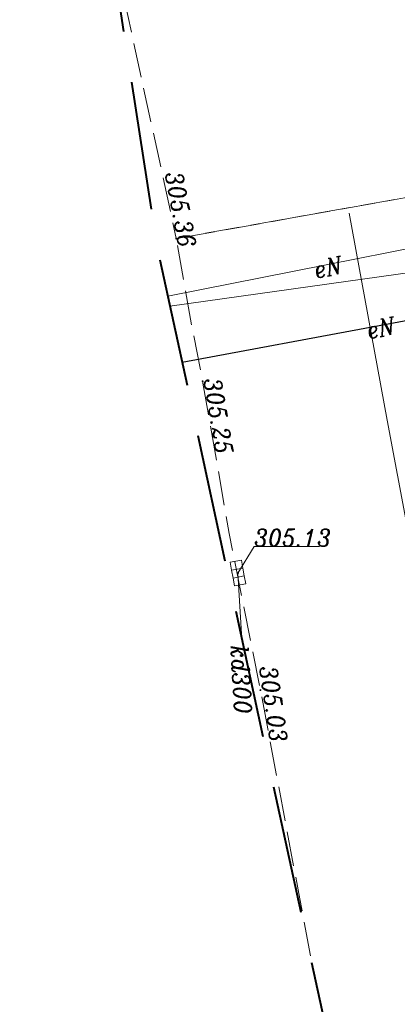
# Model space of a CAD drawing. Extents: x 779 to 3668, y -1329 to 9570.
# Tile 34 of 106: x 2208 to 2225, y -688 to -645. Entities that reach past the tile are written whole.
import ezdxf

# ---------------------------------------------------------------- set-up
doc = ezdxf.new("R2010")
doc.units = 0
for name, pattern in [('1.5_0.5', [2, 1.5, -0.5]), ('CIĄGłA', [0]), ('DGN Style 3', [7.83309, 5.595065, -2.238026])]:
    doc.linetypes.add(name, pattern=pattern)
for name, color, linetype, lineweight in [('_a_obiekty', 250, 'Continuous', 30), ('bariera drogowa ochronna (linia)', 7, 'Continuous', 0), ('jezdnia (powierzchnia)', 7, 'Continuous', 0), ('kanał technologiczny (linia)', 7, 'Continuous', 0), ('kratka ściekowa (punkt)-SK', 7, 'Continuous', 0), ('przewód elektroenergetyczny (linia)-SEPOD', 7, 'Continuous', 0), ('przewód elektroenergetyczny (linia)-SEPOD-Atr1', 7, 'Continuous', 0), ('przewód kanalizacyjny (linia)-SK', 7, 'Continuous', 0), ('przewód kanalizacyjny (linia)-SK-Atr1', 7, 'Continuous', 0), ('punkt o określonej wysokości (sieć kanalizacyjna)-SK', 7, 'Continuous', 0), ('punkt o określonej wysokości (sieć kanalizacyjna)-SK-Atr2', 7, 'Continuous', 0), ('punkt wysokościowy sztuczny', 7, 'Continuous', 0), ('punkt wysokościowy sztuczny-Atr2', 7, 'Continuous', 0), ('rura ochronna - przewód elektroenergetyczny (linia)-SE', 7, 'Continuous', 0), ('Zakres', 7, 'Continuous', 0)]:
    doc.layers.add(name, color=color, linetype=linetype, lineweight=lineweight)
doc.styles.get("Standard").update_dxf_attribs({"font": 'arial.ttf'})
doc.linetypes.add('KTOK01-500', pattern='A,1.75,[13,dgnlstyle-rozp_2013.shx,S=0.002778,R=0,X=0,Y=0],1.75', length=3.5)

# ---------------------------------------------------------------- blocks, each defined once
blk = doc.blocks.new('PW02')
at = {"linetype": 'Continuous', "lineweight": 13, "ltscale": 10}
h = blk.add_hatch(color=0, dxfattribs=at)
edge = h.paths.add_edge_path()
edge.add_arc((0, 0), 0.45, 0, 360)
blk = doc.blocks.new('PW01_1')
at = {"linetype": 'Continuous', "lineweight": 13, "ltscale": 10}
h = blk.add_hatch(color=0, dxfattribs=at)
edge = h.paths.add_edge_path()
edge.add_arc((0, 0), 0.45, 0, 360)
blk = doc.blocks.new('US05')
at = {"color": 0, "linetype": 'Continuous', "lineweight": 13, "ltscale": 10}
for p, q in [((-5.25, -2.5), (-5.25, 2.5)), ((-5.25, 2.5), (-1.75, 2.5)), ((-1.75, -2.5), (-1.75, 2.5)), ((-1.75, 2.5), (1.75, 2.5)), ((1.75, -2.5), (1.75, 2.5)), ((1.75, 2.5), (5.25, 2.5)), ((5.25, -2.5), (5.25, 2.5)), ((-5.25, -2.5), (-1.75, -2.5)), ((-1.75, -2.5), (1.75, -2.5)), ((1.75, -2.5), (5.25, -2.5))]:
    blk.add_line(p, q, dxfattribs=at)
blk = doc.blocks.new('PZT MDCP podkład')
at = {"layer": 'bariera drogowa ochronna (linia)', "color": 8, "linetype": 'KTOK01-500', "lineweight": 13, "flags": 128}
blk.add_lwpolyline([(2084.646, 103.156), (2086.306, 94.146), (2088.056, 84.786), (2089.946, 74.546), (2091.886, 64.626), (2093.806, 54.736), (2095.766, 44.856), (2097.796, 35.206), (2099.926, 25.496), (2102.236, 15.946), (2104.896, 6.146), (2107.666, -3.744), (2109.796, -10.954), (2112.814, -19.835)], dxfattribs=at)
at = {"layer": 'jezdnia (powierzchnia)', "color": 8, "linetype": '1.5_0.5', "lineweight": 13, "flags": 128}
for points in [[(2070.276, 140.136), (2073.698, 118.206), (2074.596, 113.606), (2077.106, 102.056), (2092.306, 104.766), (2090.666, 113.236), (2087.736, 128.446), (2084.644, 144.53)], [(2121.58, -17.44), (2121.58, -17.44), (2119.166, -10.314), (2116.966, -3.184), (2116.146, -0.544), (2113.326, 8.386), (2110.936, 17.476), (2110.246, 19.936), (2110.076, 20.316), (2109.986, 20.546), (2109.896, 20.776), (2109.816, 21.006), (2109.746, 21.246), (2109.686, 21.486), (2109.266, 21.386), (2107.936, 26.806), (2105.746, 36.806), (2103.466, 47.496), (2101.776, 56.146), (2099.886, 65.716), (2097.696, 76.946), (2095.716, 86.936), (2093.966, 96.096), (2092.736, 102.466), (2092.306, 104.766), (2077.106, 102.056), (2077.796, 98.156), (2078.256, 95.836), (2079.416, 89.206), (2080.776, 82.376), (2082.496, 73.286), (2083.117, 69.993)]]:
    blk.add_lwpolyline(points, dxfattribs=at)
at = {"layer": 'kanał technologiczny (linia)', "color": 8, "linetype": 'Continuous', "lineweight": 13, "flags": 128}
blk.add_lwpolyline([(2076.829, 99.116), (2097.466, 101.996), (2098.496, 100.976), (2099.736, 94.596), (2102.876, 80.006), (2107.146, 57.576), (2110.276, 41.516), (2112.466, 30.966), (2113.936, 24.136), (2116.446, 18.576), (2123.106, -1.554), (2123.726, -2.874), (2127.703, -15.767)], dxfattribs=at)
at = {"layer": 'przewód elektroenergetyczny (linia)-SEPOD', "color": 8, "linetype": 'Continuous', "lineweight": 13, "flags": 128}
for points in [[(2085.91, 144.917), (2088.426, 132.326), (2093.556, 108.186), (2094.666, 103.096), (2076.735, 99.552)], [(2101.486, 67.446), (2099.316, 70.346), (2098.136, 81.686), (2097.786, 83.406), (2096.506, 90.086), (2096.166, 91.886), (2095.676, 95.236), (2095.396, 96.506), (2094.546, 99.866), (2077.358, 96.668)]]:
    blk.add_lwpolyline(points, dxfattribs=at)
at = {"layer": 'przewód kanalizacyjny (linia)-SK', "color": 8, "linetype": 'Continuous', "lineweight": 13, "flags": 128}
blk.add_lwpolyline([(2079.796, 87.476), (2079.966, 84.586)], dxfattribs=at)
at = {"layer": 'punkt o określonej wysokości (sieć kanalizacyjna)-SK-Atr2', "color": 8, "lineweight": 13, "flags": 128}
blk.add_lwpolyline([(2079.796, 87.476), (2080.506, 88.636), (2083.354, 88.636)], dxfattribs=at)
at = {"layer": 'rura ochronna - przewód elektroenergetyczny (linia)-SE', "color": 8, "linetype": 'Continuous', "lineweight": 30, "flags": 128}
blk.add_lwpolyline([(2077.358, 96.668), (2094.546, 99.866)], dxfattribs=at)
at = {"layer": 'Zakres', "color": 8, "linetype": 'DGN Style 3', "lineweight": 40, "flags": 128}
blk.add_lwpolyline([(2174.696, 172.586), (2130.246, 158.476), (2070.276, 140.136), (2076.276, 101.676), (2103.086, -22.494), (2224.436, 10.666), (2208.436, 67.156), (2203.276, 85.806), (2188.226, 134.806), (2174.696, 172.586)], close=True, dxfattribs=at)
at = {"layer": 'kratka ściekowa (punkt)-SK', "color": 8, "linetype": 'Continuous', "lineweight": 13, "xscale": 0.1, "yscale": 0.1, "zscale": 0.1, "rotation": 100.582}
blk.add_blockref('US05', (2079.796, 87.476), dxfattribs=at)
at = {"layer": 'punkt o określonej wysokości (sieć kanalizacyjna)-SK', "color": 8, "linetype": 'Continuous', "lineweight": 13, "xscale": 0.1, "yscale": 0.1, "zscale": 0.1}
blk.add_blockref('PW01_1', (2079.796, 87.476), dxfattribs=at)
at = {"layer": 'punkt wysokościowy sztuczny', "color": 8, "linetype": 'Continuous', "lineweight": 13, "xscale": 0.1, "yscale": 0.1, "zscale": 0.1}
for p in [(2077.106, 102.056), (2078.256, 95.836), (2080.776, 82.376)]:
    blk.add_blockref('PW02', p, dxfattribs=at)
at = {"layer": 'przewód elektroenergetyczny (linia)-SEPOD-Atr1', "color": 8, "lineweight": 13, "char_height": 0.75, "attachment_point": 4, "line_spacing_factor": 0.6}
for insert, rotation in [((2083.121, 100.684), 11.182), ((2085.419, 98.044), 10.542)]:
    blk.add_mtext('\\FITALIC_1250;\\H1x;\\W0.9;eN', dxfattribs=dict(at, insert=insert, rotation=rotation))
at = {"layer": 'przewód kanalizacyjny (linia)-SK-Atr1', "color": 8, "lineweight": 13, "insert": (2079.852, 84.339), "char_height": 0.75, "attachment_point": 4, "rotation": 273.366, "line_spacing_factor": 0.6}
blk.add_mtext('\\FITALIC_1250;\\H1x;\\W0.9;kd300', dxfattribs=at)
at = {"layer": 'punkt o określonej wysokości (sieć kanalizacyjna)-SK-Atr2', "color": 8, "lineweight": 13, "insert": (2080.506, 88.644), "char_height": 0.75, "attachment_point": 7, "line_spacing_factor": 0.6}
blk.add_mtext('\\FITALIC_1250;\\H1x;\\W0.9;305.13', dxfattribs=at)
at = {"layer": 'punkt wysokościowy sztuczny-Atr2', "color": 8, "lineweight": 13, "char_height": 0.75, "attachment_point": 1, "line_spacing_factor": 0.6}
for s, insert, rotation in [('\\FITALIC_1250;\\H1x;\\W0.9;305.36', (2077.356, 105.036), 280.573), ('\\FITALIC_1250;\\H1x;\\W0.9;305.25', (2079.046, 96.036), 279.344), ('\\FITALIC_1250;\\H1x;\\W0.9;305.03', (2081.476, 83.486), 278.289)]:
    blk.add_mtext(s, dxfattribs=dict(at, insert=insert, rotation=rotation))

msp = doc.modelspace()

# ---------------------------------------------------------------- block references
at = {"layer": '_a_obiekty', "color": 18, "linetype": 'CIĄGłA', "lineweight": 5, "true_color": 0x000000}
msp.add_blockref('PZT MDCP podkład', (138.055, -756.202), dxfattribs=at)

doc.saveas('drawing.dxf')
